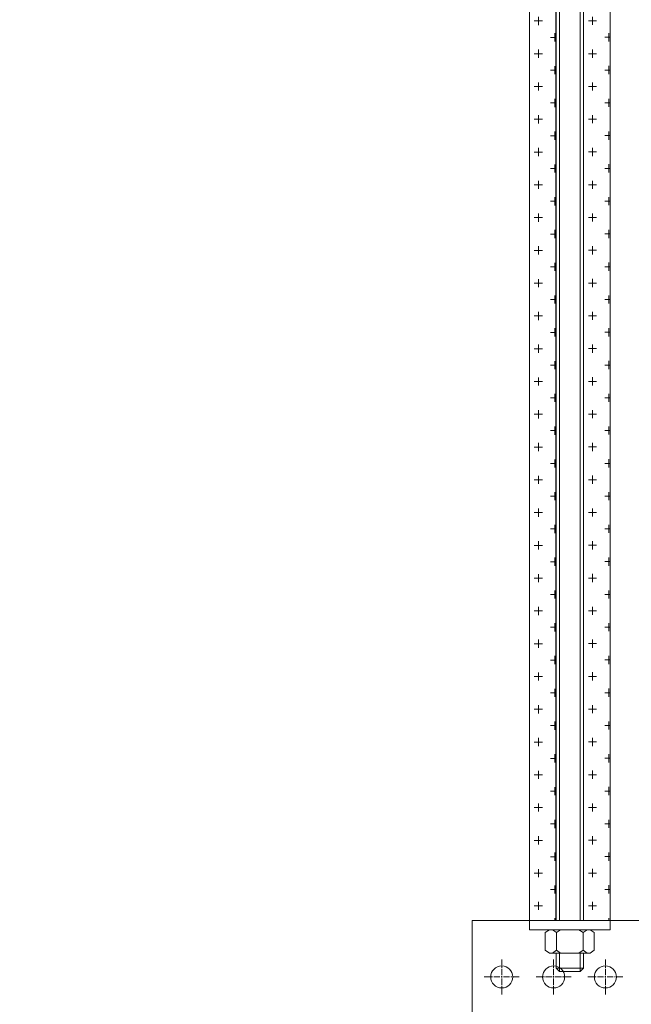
# Model space of a CAD drawing. Header units: millimetres. Extents: x 2030 to 88174, y 1212 to 86021.
# Tile 18 of 26: x 67355 to 70558, y 73316 to 78468. Entities that reach past the tile are written whole.
import ezdxf

# ---------------------------------------------------------------- set-up
doc = ezdxf.new("R2010")
doc.units = ezdxf.units.MM
doc.set_wipeout_variables(frame=1)
doc.linetypes.add('CENTER', pattern=[50.8, 31.75, -6.35, 6.35, -6.35])
doc.linetypes.add('HIDDEN2', pattern=[4.7625, 3.175, -1.5875])
doc.layers.add('Размеры и выноски', color=7, linetype='Continuous', lineweight=9, true_color=0x000000)
doc.layers.add('Шпильки', color=7, linetype='Continuous', lineweight=9, true_color=0x000000)
doc.layers.add('Расходные материалы', color=252, linetype='Continuous', lineweight=9)
doc.styles.add('ISOCPEUR', font='isocpeur.ttf')
doc.dimstyles.new('ISO-25', dxfattribs={"dimtxt": 2.5, "dimasz": 2.5, "dimexe": 1.25, "dimexo": 0.625, "dimtad": 1, "dimtxsty": 'Standard', "dimcen": 2.5, "dimadec": 0, "dimazin": 0, "dimtfac": 1, "dimtmove": 0, "dimatfit": 3, "dimfxl": 1, "dimarcsym": 0})

# ---------------------------------------------------------------- blocks, each defined once
blk = doc.blocks.new('*U127')
blk.add_wipeout([(-340.43, 4), (-340.43, -4), (0, -4), (0, 4)])
at = {"linetype": 'HIDDEN2', "ltscale": 40}
for p, q in [((-339.43, 4), (-340.43, 3)), ((-340.43, -3), (-340.43, 3)), ((-335.1, 3), (-340.43, 3)), ((-335.1, 4), (-339.43, 4)), ((-339.43, -4), (-339.43, 4)), ((-340.43, -3), (-335.1, -3)), ((-339.43, -4), (-340.43, -3)), ((-339.43, -4), (-335.1, -4))]:
    blk.add_line(p, q, dxfattribs=at)
at = {"linetype": 'HIDDEN2', "ltscale": 100}
for p, q in [((-335.1, 5.03), (-334.25, 3.85)), ((-335.1, 2.66), (-334.25, 3.85)), ((-334.25, 3.85), (-329.15, 3.85)), ((-328.3, 5.03), (-329.15, 3.85)), ((-328.3, 2.66), (-329.15, 3.85)), ((-335.1, -2.66), (-334.25, -3.85)), ((-328.3, -2.66), (-329.15, -3.85)), ((-335.1, -5.03), (-334.25, -3.85)), ((-334.25, -3.85), (-329.15, -3.85)), ((-328.3, -5.03), (-329.15, -3.85))]:
    blk.add_line(p, q, dxfattribs=at)
at = {"ltscale": 40}
for p, q in [((0, 4), (-325.63, 4)), ((0, 3), (-325.63, 3)), ((-325.63, -3), (0, -3)), ((0, -4), (-325.63, -4))]:
    blk.add_line(p, q, dxfattribs=at)
at = {"linetype": 'HIDDEN2', "ltscale": 100}
for points in [[(-328.3, -11.7), (-328.3, 11.7), (-325.63, 11.7), (-325.63, -11.7)], [(-328.3, 5.91), (-329.15, 7.1), (-334.25, 7.1), (-335.1, 5.91), (-335.1, -5.91), (-334.25, -7.1), (-329.15, -7.1), (-328.3, -5.91)]]:
    blk.add_lwpolyline(points, close=True, dxfattribs=at)
blk = doc.blocks.new('_Oblique')
at = {"color": 0, "linetype": 'ByBlock', "lineweight": -2}
blk.add_line((-0.5, -0.5), (0.5, 0.5), dxfattribs=at)
blk = doc.blocks.new('*D133')
at = {"layer": 'Defpoints', "color": 0, "transparency": 16777216}
for p in [(71407.9, 74001.7), (71161.1, 73754.2), (71407.9, 71979.9)]:
    blk.add_point(p, dxfattribs=at)
at = {"layer": 'Размеры и выноски', "color": 0, "lineweight": -2, "transparency": 16777216}
for p, q in [((71407.9, 74001.1), (71407.9, 71978.6)), ((71161.1, 73753.6), (71161.1, 71978.6)), ((71161.1, 71979.9), (69643.1, 71979.9)), ((71407.9, 71979.9), (71161.1, 71979.9)), ((71407.9, 71979.9), (71410.4, 71979.9))]:
    blk.add_line(p, q, dxfattribs=at)
at = {"layer": 'Размеры и выноски', "color": 0, "lineweight": -2, "transparency": 16777216, "xscale": 2.5, "yscale": 2.5, "zscale": 2.5}
blk.add_blockref('_Oblique', (71161.1, 71979.9), dxfattribs=at)
at = {"layer": 'Размеры и выноски', "color": 0, "lineweight": -2, "transparency": 16777216, "xscale": 2.5, "yscale": 2.5, "zscale": 2.5, "rotation": 180}
blk.add_blockref('_Oblique', (71407.9, 71979.9), dxfattribs=at)
at = {"layer": 'Размеры и выноски', "color": 0, "transparency": 16777216, "insert": (70080.1, 72236), "char_height": 250, "attachment_point": 5, "style": 'ISOCPEUR'}
blk.add_mtext('{\\H1.70293x;12,5}', dxfattribs=at)

msp = doc.modelspace()

# ---------------------------------------------------------------- linework, layer by layer
at = {"layer": 'Расходные материалы', "color": 253, "linetype": 'Continuous'}
msp.add_line((69723.914, 73183.617), (69723.914, 73754.179), dxfattribs=at)
at = {"layer": 'Расходные материалы', "color": 253, "linetype": 'CENTER'}
for p, q in [((69879.166, 73367.524), (69879.166, 73550.676)), ((69879.166, 73367.524), (69879.166, 73550.676)), ((69879.166, 73367.524), (69879.166, 73550.676)), ((69970.742, 73459.1), (69787.59, 73459.1)), ((69970.742, 73459.1), (69787.59, 73459.1)), ((69970.742, 73459.1), (69787.59, 73459.1)), ((70242.078, 73459.1), (70058.926, 73459.1)), ((70242.078, 73459.1), (70058.926, 73459.1)), ((70513.415, 73459.1), (70330.263, 73459.1)), ((70513.415, 73459.1), (70330.263, 73459.1)), ((70513.415, 73459.1), (70330.263, 73459.1))]:
    msp.add_line(p, q, dxfattribs=at)
at = {"layer": 'Расходные материалы', "color": 253, "linetype": 'Continuous'}
msp.add_circle((69879.166, 73459.1), 57.659, dxfattribs=at)
msp.add_circle((69879.166, 73459.1), 57.659, dxfattribs=at)
msp.add_circle((69879.166, 73459.1), 57.659, dxfattribs=at)

# ---------------------------------------------------------------- block references
at = {"layer": 'Шпильки', "xscale": 18.04388351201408, "yscale": 18.04388351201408, "zscale": 18.04388351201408, "rotation": 90}
msp.add_blockref('*U127', (70235.248, 79629.851), dxfattribs=at)

# ---------------------------------------------------------------- next in the draw order: hatches: boundary and pattern name
at = {"layer": 'Шпильки'}
h = msp.add_hatch(dxfattribs=at)
h.set_pattern_fill('CROSS', color=102, scale=13.503285)
h.set_pattern_definition([(0, (-595252.97, -253461.24), (85.745859, 85.745859), [42.87293, -128.61879]), (90, (-595231.54, -253482.68), (-85.745859, 85.745859), [42.87293, -128.61879])])
h.paths.add_polyline_path([(70023.537, 73754.179), (70162.438, 73754.179), (70162.438, 79629.436), (70023.536, 79629.436)])
h = msp.add_hatch(dxfattribs=at)
h.set_pattern_fill('CROSS', color=102, scale=13.503285)
h.set_pattern_definition([(0, (-594969.17, -253460.74), (85.745859, 85.745859), [42.87293, -128.61879]), (90, (-594947.74, -253482.18), (-85.745859, 85.745859), [42.87293, -128.61879])])
h.paths.add_polyline_path([(70307.337, 73754.179), (70446.239, 73754.179), (70446.325, 79629.319), (70307.423, 79629.319)])

# ---------------------------------------------------------------- next in the draw order: linework, layer by layer
at = {"layer": 'Расходные материалы', "color": 253, "linetype": 'Continuous'}
msp.add_line((69723.914, 73754.179), (79737.602, 73754.179), dxfattribs=at)
at = {"layer": 'Расходные материалы', "color": 253, "linetype": 'CENTER'}
for p, q in [((70150.502, 73367.524), (70150.502, 73550.676)), ((70150.502, 73367.524), (70150.502, 73550.676)), ((70421.839, 73367.524), (70421.839, 73550.676)), ((70421.839, 73367.524), (70421.839, 73550.676)), ((70421.839, 73367.524), (70421.839, 73550.676))]:
    msp.add_line(p, q, dxfattribs=at)
at = {"layer": 'Расходные материалы', "color": 253, "linetype": 'Continuous'}
for centre in [(70150.502, 73459.1), (70150.502, 73459.1), (70421.839, 73459.1), (70421.839, 73459.1), (70421.839, 73459.1)]:
    msp.add_circle(centre, 57.659, dxfattribs=at)
at = {"layer": 'Шпильки', "color": 102, "ltscale": 4}
for points in [[(70023.536, 79629.436), (70162.438, 79629.436), (70162.438, 73754.179), (70023.537, 73754.179)], [(70307.423, 79629.319), (70446.325, 79629.319), (70446.239, 73754.179), (70307.337, 73754.179)]]:
    msp.add_lwpolyline(points, close=True, dxfattribs=at)

# ---------------------------------------------------------------- next in the draw order: dimensions: what is measured, and where the dimension line sits
at = {"layer": 'Размеры и выноски'}
dim = msp.add_linear_dim(base=(71407.927, 71979.9), p1=(71161.144, 73754.179), p2=(71407.927, 74001.737), text='{\\H1.70293x;12,5}', dimstyle='ISO-25', override={"dimtxt": 250, "dimtxsty": 'ISOCPEUR', "dimblk1": 'Oblique', "dimblk2": 'Oblique', "dimsah": 1, "dimatfit": 0}, dxfattribs=at)
dim.commit()
dim.dimension.update_dxf_attribs({"geometry": '*D133', "text_midpoint": (70080.136, 71979.9), "dimtype": 160})

doc.saveas('drawing.dxf')
